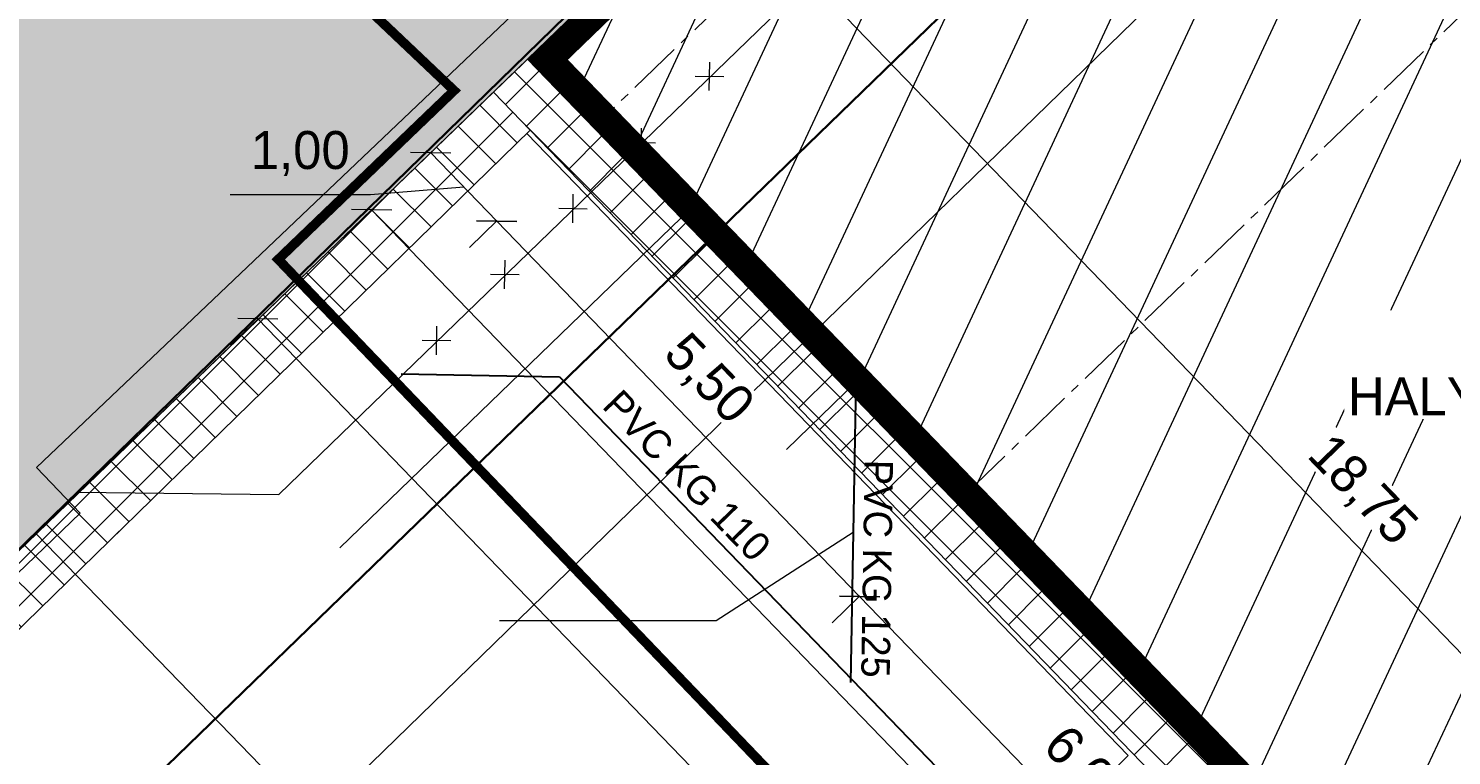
# Model space of a CAD drawing. Header units: millimetres. Extents: x -527259 to -526551, y -1129736 to -1129000.
# Tile 191 of 213: x -526853 to -526838, y -1129594 to -1129586. Entities that reach past the tile are written whole.
import ezdxf

# ---------------------------------------------------------------- set-up
doc = ezdxf.new("R2010")
doc.units = ezdxf.units.MM
doc.header["$LTSCALE"] = 12
doc.header["$PDSIZE"] = -4
doc.linetypes.add('ACAD_ISO04W100', pattern=[30, 24, -3, 0, -3])
doc.linetypes.add('C_1', pattern=[0.6, 0.3, -0.3])
for name, color, linetype, lineweight in [('CKKANALIZACE_DESTOVA_PODZ', 4, 'KANALIZACE_DESTOVA_PODZ', 25), ('ISa_destova_kanalizace', 4, 'KANALIZACE_DESTOVA_PODZ', 9), ('ISa_plyn_nadzem', 6, 'PLYN_POTRUBIE_NT_NADZ', 0), ('KN tlusta', 170, 'Continuous', 35), ('koty', 6, 'Continuous', 9), ('Objekt', 230, 'Continuous', 9), ('srafy', 6, 'Continuous', 9), ('tenka', 6, 'Continuous', 9), ('text', 6, 'Continuous', 9), ('tlusta', 7, 'Continuous', 15)]:
    doc.layers.add(name, color=color, linetype=linetype, lineweight=lineweight)
doc.layers.add('netisk', color=30, linetype='Continuous', plot=False)
doc.styles.add('laplan', font='txt', dxfattribs={"height": 0.002})
doc.styles.add('laplan N', font='txt')
doc.linetypes.add('KANALIZACE_DESTOVA_PODZ', pattern='A,35,-15,[102,CADKON.SHX,S=5,R=0,X=0,Y=5],-5,[106,CADKON.SHX,S=5,R=0,X=10,Y=0],30,-15', length=100)
doc.linetypes.add('KANALIZACE_SPLASKOVA_PODZ', pattern='A,35,-15,[102,CADKON.SHX,S=5,R=0,X=0,Y=5],-5,[102,CADKON.SHX,S=5,R=0,X=20,Y=5],30,-15', length=100)
doc.linetypes.add('PLYN_POTRUBIE_NT_NADZ', pattern='A,10,-15,[112,techsoft.shx,S=2.5,R=0,X=0,Y=0],-50,10,-10', length=95)
doc.dimstyles.new('laplan', dxfattribs={"dimscale": 0, "dimtxt": 0.002, "dimasz": 0.0015, "dimexe": 0.002, "dimexo": 0, "dimgap": 0.001, "dimtad": 1, "dimtoh": 1, "dimrnd": 0.05, "dimzin": 1, "dimtxsty": 'laplan', "dimblk": 'OBLIQUE', "dimcen": 0.002, "dimclrd": 256, "dimclre": 256, "dimclrt": 256, "dimadec": 0, "dimazin": 0, "dimtfac": 1, "dimtmove": 1, "dimatfit": 2, "dimfxl": 0.0065, "dimfxlon": 1, "dimtfill": 1, "dimlwd": 13, "dimlwe": -1, "dimarcsym": 0})

# ---------------------------------------------------------------- blocks, each defined once
blk = doc.blocks.new('_OBLIQUE')
at = {"color": 0, "linetype": 'ByBlock'}
blk.add_line((-0.5, -0.5), (0.5, 0.5), dxfattribs=at)
blk = doc.blocks.new('*D106')
at = {"layer": 'Defpoints', "color": 0, "transparency": 16777216}
for p in [(-526847.886, -1129586.538), (-526847.191, -1129587.257), (-526848.212, -1129588.244)]:
    blk.add_point(p, dxfattribs=at)
at = {"layer": 'koty', "transparency": 16777216}
for p, q in [((-526848.903, -1129587.52), (-526849.195, -1129587.803)), ((-526848.208, -1129588.239), (-526848.5, -1129588.522))]:
    blk.add_line(p, q, dxfattribs=at)
at = {"layer": 'koty', "lineweight": 13, "transparency": 16777216}
for p, q in [((-526848.907, -1129587.525), (-526848.212, -1129588.244)), ((-526849.543, -1129587.963), (-526848.56, -1129587.884)), ((-526851.019, -1129587.963), (-526849.543, -1129587.963))]:
    blk.add_line(p, q, dxfattribs=at)
at = {"layer": 'koty', "lineweight": 13, "transparency": 16777216, "xscale": 0.3, "yscale": 0.3, "zscale": 0.3}
for p, rotation in [((-526848.907, -1129587.525), 134.0210125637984), ((-526848.212, -1129588.244), 314.0210125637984)]:
    blk.add_blockref('_OBLIQUE', p, dxfattribs=dict(at, rotation=rotation))
at = {"layer": 'koty', "ltscale": 480, "transparency": 16777216, "insert": (-526850.281, -1129587.533), "char_height": 0.4, "attachment_point": 5, "style": 'laplan'}
blk.add_mtext('1,00', dxfattribs=at)
blk = doc.blocks.new('*D113')
at = {"layer": 'Defpoints', "color": 0, "transparency": 16777216}
for p in [(-526843.369, -1129591.212), (-526839.2, -1129595.526), (-526840.221, -1129596.513)]:
    blk.add_point(p, dxfattribs=at)
at = {"layer": 'koty', "transparency": 16777216}
for p, q in [((-526844.386, -1129592.194), (-526844.678, -1129592.477)), ((-526840.216, -1129596.509), (-526840.508, -1129596.791))]:
    blk.add_line(p, q, dxfattribs=at)
at = {"layer": 'koty', "lineweight": 13, "transparency": 16777216}
blk.add_line((-526844.39, -1129592.199), (-526840.221, -1129596.513), dxfattribs=at)
at = {"layer": 'koty', "lineweight": 13, "transparency": 16777216, "xscale": 0.3, "yscale": 0.3, "zscale": 0.3}
for p, rotation in [((-526844.39, -1129592.199), 134.0210125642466), ((-526840.221, -1129596.513), 314.0210125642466)]:
    blk.add_blockref('_OBLIQUE', p, dxfattribs=dict(at, rotation=rotation))
at = {"layer": 'koty', "ltscale": 480, "transparency": 16777216, "insert": (-526841.996, -1129594.057), "char_height": 0.4, "attachment_point": 5, "rotation": 314.021, "style": 'laplan', "bg_fill": 3, "box_fill_scale": 1.1, "bg_fill_color": 256, "bg_fill_true_color": 13158600, "bg_fill_transparency": 0}
blk.add_mtext('6,00', dxfattribs=at)
blk = doc.blocks.new('*D174')
at = {"layer": 'Defpoints', "color": 0, "transparency": 16777216}
for p in [(-526845.931, -1129584.648), (-526846.268, -1129584.974), (-526833.238, -1129598.457)]:
    blk.add_point(p, dxfattribs=at)
at = {"layer": 'text', "transparency": 16777216}
for p, q in [((-526845.935, -1129584.653), (-526845.643, -1129584.37)), ((-526832.906, -1129598.135), (-526832.613, -1129597.853))]:
    blk.add_line(p, q, dxfattribs=at)
at = {"layer": 'text', "lineweight": 13, "transparency": 16777216}
blk.add_line((-526832.901, -1129598.131), (-526845.931, -1129584.648), dxfattribs=at)
at = {"layer": 'text', "lineweight": 13, "transparency": 16777216, "xscale": 0.3, "yscale": 0.3, "zscale": 0.3}
for p, rotation in [((-526845.931, -1129584.648), 134.021012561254), ((-526832.901, -1129598.131), 314.021012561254)]:
    blk.add_blockref('_OBLIQUE', p, dxfattribs=dict(at, rotation=rotation))
at = {"layer": 'text', "ltscale": 480, "transparency": 16777216, "insert": (-526839.107, -1129591.091), "char_height": 0.4, "attachment_point": 5, "rotation": 314.021, "style": 'laplan', "bg_fill": 3, "box_fill_scale": 1.1, "bg_fill_color": 256, "bg_fill_true_color": 13158600, "bg_fill_transparency": 0}
blk.add_mtext('18,75', dxfattribs=at)
blk = doc.blocks.new('*D181')
at = {"layer": 'Defpoints', "color": 0, "transparency": 16777216}
for p in [(-526847.191, -1129587.257), (-526843.369, -1129591.212), (-526844.39, -1129592.199)]:
    blk.add_point(p, dxfattribs=at)
at = {"layer": 'koty', "transparency": 16777216}
for p, q in [((-526848.208, -1129588.239), (-526848.5, -1129588.522)), ((-526844.386, -1129592.194), (-526844.678, -1129592.477))]:
    blk.add_line(p, q, dxfattribs=at)
at = {"layer": 'koty', "lineweight": 13, "transparency": 16777216}
blk.add_line((-526848.212, -1129588.244), (-526844.39, -1129592.199), dxfattribs=at)
at = {"layer": 'koty', "lineweight": 13, "transparency": 16777216, "xscale": 0.3, "yscale": 0.3, "zscale": 0.3}
for p, rotation in [((-526848.212, -1129588.244), 134.0210125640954), ((-526844.39, -1129592.199), 314.0210125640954)]:
    blk.add_blockref('_OBLIQUE', p, dxfattribs=dict(at, rotation=rotation))
at = {"layer": 'koty', "ltscale": 480, "transparency": 16777216, "insert": (-526845.992, -1129589.922), "char_height": 0.4, "attachment_point": 5, "rotation": 314.021, "style": 'laplan', "bg_fill": 3, "box_fill_scale": 1.1, "bg_fill_color": 256, "bg_fill_true_color": 13158600, "bg_fill_transparency": 0}
blk.add_mtext('5,50', dxfattribs=at)
blk = doc.blocks.new('*D195')
at = {"layer": 'Defpoints', "color": 0, "transparency": 16777216}
for p in [(-526847.676, -1129586.334), (-526834.646, -1129599.817), (-526836.501, -1129601.61)]:
    blk.add_point(p, dxfattribs=at)
at = {"layer": 'koty', "transparency": 16777216}
for p, q in [((-526849.526, -1129588.122), (-526849.818, -1129588.405)), ((-526836.496, -1129601.605), (-526836.788, -1129601.888))]:
    blk.add_line(p, q, dxfattribs=at)
at = {"layer": 'koty', "lineweight": 13, "transparency": 16777216}
blk.add_line((-526849.53, -1129588.127), (-526836.501, -1129601.61), dxfattribs=at)
at = {"layer": 'koty', "lineweight": 13, "transparency": 16777216, "xscale": 0.3, "yscale": 0.3, "zscale": 0.3}
for p, rotation in [((-526849.53, -1129588.127), 134.0210125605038), ((-526836.501, -1129601.61), 314.0210125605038)]:
    blk.add_blockref('_OBLIQUE', p, dxfattribs=dict(at, rotation=rotation))
at = {"layer": 'koty', "ltscale": 480, "transparency": 16777216, "insert": (-526842.707, -1129594.57), "char_height": 0.4, "attachment_point": 5, "rotation": 314.021, "style": 'laplan', "bg_fill": 3, "box_fill_scale": 1.1, "bg_fill_color": 256, "bg_fill_true_color": 13158600, "bg_fill_transparency": 0}
blk.add_mtext('18,75', dxfattribs=at)
blk = doc.blocks.new('*D216')
at = {"layer": 'Defpoints', "color": 0, "transparency": 16777216}
for p in [(-526847.603, -1129586.255), (-526833.357, -1129600.996), (-526836.482, -1129604.016)]:
    blk.add_point(p, dxfattribs=at)
at = {"layer": 'koty', "transparency": 16777216}
for p, q in [((-526850.723, -1129589.27), (-526851.015, -1129589.552)), ((-526836.477, -1129604.011), (-526836.769, -1129604.294))]:
    blk.add_line(p, q, dxfattribs=at)
at = {"layer": 'koty', "lineweight": 13, "transparency": 16777216}
blk.add_line((-526850.728, -1129589.274), (-526836.482, -1129604.016), dxfattribs=at)
at = {"layer": 'koty', "lineweight": 13, "transparency": 16777216, "xscale": 0.3, "yscale": 0.3, "zscale": 0.3}
for p, rotation in [((-526850.728, -1129589.274), 134.0210125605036), ((-526836.482, -1129604.016), 314.0210125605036)]:
    blk.add_blockref('_OBLIQUE', p, dxfattribs=dict(at, rotation=rotation))
at = {"layer": 'koty', "ltscale": 480, "transparency": 16777216, "insert": (-526844.391, -1129595.213), "char_height": 0.4, "attachment_point": 5, "rotation": 314.021, "style": 'laplan', "bg_fill": 3, "box_fill_scale": 1.1, "bg_fill_color": 256, "bg_fill_true_color": 13158600, "bg_fill_transparency": 0}
blk.add_mtext('20,50', dxfattribs=at)

msp = doc.modelspace()

# ---------------------------------------------------------------- hatches: boundary and pattern name
at = {"layer": 'srafy', "transparency": 33554534}
h = msp.add_hatch(color=251, dxfattribs=at)
h.dxf.hatch_style = 1
h.paths.add_polyline_path([(-526833.93, -1129576.743), (-526825.02, -1129568.073), (-526826.96, -1129566.083), (-526813.94, -1129553.403), (-526826.96, -1129540.013), (-526859.51, -1129571.683), (-526864.3, -1129568.293), (-526874.33, -1129578.043), (-526870.32, -1129582.223), (-526874.78, -1129586.563), (-526866.88, -1129594.753), (-526870.34, -1129598.113), (-526865.282, -1129603.349), (-526855.362, -1129593.762), (-526840.12, -1129579.033), (-526838.21, -1129580.943), (-526837.83, -1129580.603), (-526831.285, -1129587.878), (-526829.093, -1129590.315), (-526824.243, -1129595.705), (-526821.61, -1129598.633), (-526821.234, -1129598.294), (-526817.65, -1129594.793), (-526820.29, -1129591.863)])
at = {"layer": 'srafy', "transparency": 33554610}
h = msp.add_hatch(dxfattribs=at)
h.set_pattern_fill('ANSI31', color=230, scale=0.25, angle=20)
h.set_pattern_definition([(65, (132287.3527, 10368.7225), (-0.71938180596, 0.33545324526), [])])
h.paths.add_polyline_path([(-526838.21, -1129580.943), (-526837.83, -1129580.603), (-526827.102, -1129592.527), (-526833.238, -1129598.457), (-526832.034, -1129599.703), (-526833.646, -1129601.273), (-526847.886, -1129586.538), (-526840.12, -1129579.033)])
h = msp.add_hatch(dxfattribs=at)
h.set_pattern_fill('ANSI37', color=251, scale=0.1)
h.set_pattern_definition([(45, (132287.35266, 10368.7225), (-0.22450640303, 0.22450640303), []), (135, (132287.35266, 10368.7225), (-0.22450640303, -0.22450640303), [])])
h.paths.add_polyline_path([(-526847.859, -1129587.286), (-526848.246, -1129586.885), (-526865.282, -1129603.349), (-526864.813, -1129603.835)])

# ---------------------------------------------------------------- linework, layer by layer
at = {"layer": 'CKKANALIZACE_DESTOVA_PODZ', "lineweight": 30, "ltscale": 0.002}
msp.add_lwpolyline([(-526849.218, -1129589.853), (-526847.552, -1129589.886)], dxfattribs=at)
at = {"layer": 'ISa_destova_kanalizace', "color": 1, "ltscale": 0.002}
for points in [[(-526846.692, -1129587.567), (-526846.687, -1129587.267)], [(-526846.84, -1129587.414), (-526846.54, -1129587.419)], [(-526847.411, -1129588.262), (-526847.406, -1129587.962)], [(-526847.558, -1129588.109), (-526847.258, -1129588.114)], [(-526848.129, -1129588.957), (-526848.124, -1129588.657)], [(-526848.277, -1129588.804), (-526847.977, -1129588.809)], [(-526848.848, -1129589.652), (-526848.843, -1129589.352)], [(-526848.996, -1129589.499), (-526848.696, -1129589.504)]]:
    msp.add_lwpolyline(points, dxfattribs=at)
at = {"layer": 'KN tlusta'}
msp.add_lwpolyline([(-526874.33, -1129578.043), (-526870.32, -1129582.223), (-526874.78, -1129586.563), (-526866.88, -1129594.753), (-526870.34, -1129598.113), (-526865.24, -1129603.393), (-526840.13, -1129578.913), (-526838.18, -1129580.883)], dxfattribs=at)
at = {"layer": 'netisk'}
msp.add_line((-526847.886, -1129586.538), (-526834.856, -1129600.021), dxfattribs=at)
at = {"layer": 'Objekt'}
msp.add_line((-526852.224, -1129591.547), (-526852.188, -1129591.512), dxfattribs=at)
at = {"layer": 'Objekt', "const_width": 0.3}
msp.add_lwpolyline([(-526847.674, -1129586.541), (-526840.122, -1129579.243), (-526838.216, -1129581.149), (-526837.841, -1129580.814), (-526827.311, -1129592.52), (-526834.853, -1129599.808)], close=True, dxfattribs=at)
at = {"layer": 'Objekt'}
msp.add_lwpolyline([(-526847.886, -1129586.538), (-526840.12, -1129579.033), (-526838.21, -1129580.943), (-526837.83, -1129580.603), (-526827.102, -1129592.527), (-526833.238, -1129598.457), (-526832.034, -1129599.703), (-526833.64, -1129601.279)], close=True, dxfattribs=at)
for points in [[(-526841.56, -1129593.875), (-526847.894, -1129587.321)], [(-526833.146, -1129602.509), (-526847.858, -1129587.286)]]:
    msp.add_lwpolyline(points, dxfattribs=at)
at = {"layer": 'tenka'}
msp.add_line((-526847.858, -1129587.286), (-526865.683, -1129604.684), dxfattribs=at)
at = {"layer": 'tlusta', "linetype": 'ACAD_ISO04W100', "ltscale": 0.002}
for p, q in [((-526839.413, -1129579.74), (-526847.191, -1129587.257)), ((-526835.301, -1129583.414), (-526843.369, -1129591.212)), ((-526847.681, -1129586.34), (-526834.651, -1129599.822))]:
    msp.add_line(p, q, dxfattribs=at)
at = {"layer": 'tlusta'}
msp.add_line((-526847.886, -1129586.538), (-526865.282, -1129603.349), dxfattribs=at)

# ---------------------------------------------------------------- dimensions: what is measured, and where the dimension line sits
at = {"layer": 'koty'}
dim = msp.add_linear_dim(base=(-526848.212, -1129588.244), p1=(-526847.886, -1129586.538), p2=(-526847.191, -1129587.257), angle=314.021, dimstyle='laplan', override={"dimscale": 0, "dimtfill": 0}, dxfattribs=at)
dim.commit()
dim.dimension.update_dxf_attribs({"geometry": '*D106', "text_midpoint": (-526849.743, -1129587.963), "dimtype": 161})

# ---------------------------------------------------------------- next in the draw order: texts
at = {"layer": 'text', "insert": (-526839.245, -1129589.224), "char_height": 0.4, "width": 4.56759, "attachment_point": 1, "style": 'laplan', "bg_fill": 3, "box_fill_scale": 1.1, "bg_fill_color": 256, "bg_fill_transparency": 0}
msp.add_mtext('\\pi2.27293;PŘÍSTAVBA HALY', dxfattribs=at)

# ---------------------------------------------------------------- next in the draw order: texts
at = {"layer": 'text', "insert": (-526838.33, -1129588.511), "char_height": 0.6, "width": 2.57861, "attachment_point": 1, "style": 'laplan', "bg_fill": 3, "box_fill_scale": 1.1, "bg_fill_color": 256, "bg_fill_transparency": 0}
msp.add_mtext('\\pi1.28403;SO.01', dxfattribs=at)

# ---------------------------------------------------------------- next in the draw order: hatches: boundary and pattern name
at = {"layer": 'srafy', "transparency": 33554610}
h = msp.add_hatch(dxfattribs=at)
h.set_pattern_fill('ANSI37', color=230, scale=0.1)
h.set_pattern_definition([(45, (-526847.89838, -1129587.24488), (-0.2245064, 0.2245064), []), (135, (-526847.89838, -1129587.24488), (-0.2245064, -0.2245064), [])])
h.paths.add_polyline_path([(-526833.146, -1129602.509), (-526848.246, -1129586.885), (-526847.886, -1129586.538), (-526833.64, -1129601.279), (-526832.034, -1129599.703), (-526833.238, -1129598.457), (-526827.102, -1129592.527), (-526826.768, -1129592.899), (-526832.531, -1129598.469), (-526830.814, -1129600.246)])

# ---------------------------------------------------------------- next in the draw order: dimensions: what is measured, and where the dimension line sits
at = {"layer": 'koty'}
dim = msp.add_linear_dim(base=(-526840.221, -1129596.513), p1=(-526843.369, -1129591.212), p2=(-526839.2, -1129595.526), angle=134.021, dimstyle='laplan', override={"dimscale": 0}, dxfattribs=at)
dim.commit()
dim.dimension.update_dxf_attribs({"geometry": '*D113', "text_midpoint": (-526841.996, -1129594.057)})

# ---------------------------------------------------------------- next in the draw order: linework, layer by layer
at = {"layer": 'ISa_destova_kanalizace', "color": 251, "ltscale": 0.002}
msp.add_line((-526807.549, -1129553.099), (-526861.788, -1129605.876), dxfattribs=at)
at = {"layer": 'ISa_plyn_nadzem', "ltscale": 0.002}
msp.add_lwpolyline([(-526865.19, -1129603.445), (-526852.6, -1129591.323), (-526853.059, -1129590.841), (-526832.296, -1129571.086)], dxfattribs=at)

# ---------------------------------------------------------------- next in the draw order: dimensions: what is measured, and where the dimension line sits
at = {"layer": 'text'}
dim = msp.add_aligned_dim(p1=(-526833.238, -1129598.457), p2=(-526846.268, -1129584.974), distance=-0.469, dimstyle='laplan', override={"dimscale": 0}, dxfattribs=at)
dim.commit()
dim.dimension.update_dxf_attribs({"geometry": '*D174', "text_midpoint": (-526839.107, -1129591.091)})

# ---------------------------------------------------------------- next in the draw order: linework, layer by layer
at = {"layer": 'ISa_destova_kanalizace', "color": 251, "linetype": 'KANALIZACE_SPLASKOVA_PODZ', "ltscale": 0.002}
msp.add_line((-526853.064, -1129591.541), (-526836.394, -1129608.724), dxfattribs=at)
at = {"layer": 'ISa_destova_kanalizace', "ltscale": 0.002}
msp.add_lwpolyline([(-526852.628, -1129591.1), (-526850.507, -1129591.124), (-526840.855, -1129581.775)], dxfattribs=at)
at = {"layer": 'ISa_destova_kanalizace', "color": 1, "ltscale": 0.002}
for points in [[(-526845.973, -1129586.87), (-526845.968, -1129586.57)], [(-526846.121, -1129586.718), (-526845.821, -1129586.723)]]:
    msp.add_lwpolyline(points, dxfattribs=at)
at = {"layer": 'Objekt', "linetype": 'C_1', "ltscale": 0.2, "const_width": 0.1}
msp.add_lwpolyline([(-526850.513, -1129588.648), (-526843.524, -1129595.938), (-526853.859, -1129605.888), (-526844.145, -1129606.133), (-526838.535, -1129600.636), (-526834.742, -1129604.483), (-526831.691, -1129601.556), (-526828.695, -1129604.604), (-526822.198, -1129598.305), (-526821.527, -1129598.972), (-526817.278, -1129594.724), (-526833.646, -1129576.775), (-526830.183, -1129573.343), (-526834.193, -1129569.06), (-526850.599, -1129585.031), (-526848.661, -1129586.869)], close=True, dxfattribs=at)
at = {"layer": 'text'}
msp.add_line((-526840.12, -1129579.033), (-526853.064, -1129591.541), dxfattribs=at)

# ---------------------------------------------------------------- next in the draw order: dimensions: what is measured, and where the dimension line sits
at = {"layer": 'koty'}
dim = msp.add_linear_dim(base=(-526844.39, -1129592.199), p1=(-526847.191, -1129587.257), p2=(-526843.369, -1129591.212), angle=134.021, dimstyle='laplan', override={"dimscale": 0}, dxfattribs=at)
dim.commit()
dim.dimension.update_dxf_attribs({"geometry": '*D181', "text_midpoint": (-526845.992, -1129589.922)})

# ---------------------------------------------------------------- next in the draw order: linework, layer by layer
at = {"layer": 'KN tlusta'}
msp.add_lwpolyline([(-526838.18, -1129580.883), (-526864.51, -1129606.413), (-526867.2, -1129604.563), (-526871.37, -1129600.233), (-526871.86, -1129599.323), (-526875.68, -1129587.853), (-526877.78, -1129581.503), (-526874.33, -1129578.043)], dxfattribs=at)
at = {"layer": 'koty'}
msp.add_line((-526849.863, -1129591.687), (-526846.268, -1129588.212), dxfattribs=at)
at = {"layer": 'srafy', "color": 251, "transparency": 33554610}
msp.add_line((-526847.858, -1129587.286), (-526848.246, -1129586.885), dxfattribs=at)

# ---------------------------------------------------------------- next in the draw order: dimensions: what is measured, and where the dimension line sits
at = {"layer": 'koty'}
dim = msp.add_aligned_dim(p1=(-526847.676, -1129586.334), p2=(-526834.646, -1129599.817), distance=-2.58, dimstyle='laplan', override={"dimscale": 0}, dxfattribs=at)
dim.commit()
dim.dimension.update_dxf_attribs({"geometry": '*D195', "text_midpoint": (-526842.707, -1129594.57)})

# ---------------------------------------------------------------- next in the draw order: dimensions: what is measured, and where the dimension line sits
dim = msp.add_linear_dim(base=(-526836.482, -1129604.016), p1=(-526847.603, -1129586.255), p2=(-526833.357, -1129600.996), angle=314.021, dimstyle='laplan', override={"dimscale": 0}, dxfattribs=at)
dim.commit()
dim.dimension.update_dxf_attribs({"geometry": '*D216', "text_midpoint": (-526844.7, -1129595.511), "dimtype": 161})

# ---------------------------------------------------------------- next in the draw order: linework, layer by layer
at = {"layer": 'CKKANALIZACE_DESTOVA_PODZ', "lineweight": 30, "ltscale": 0.002}
for points in [[(-526847.552, -1129589.886), (-526842.482, -1129595.135), (-526834.756, -1129603.132)], [(-526844.429, -1129589.94), (-526844.484, -1129593.106)]]:
    msp.add_lwpolyline(points, dxfattribs=at)
at = {"layer": 'netisk', "ltscale": 480}
msp.add_lwpolyline([(-526838.154, -1129596.392), (-526844.429, -1129589.94), (-526845.16, -1129590.651)], dxfattribs=at)
at = {"layer": 'Objekt'}
msp.add_line((-526841.56, -1129593.875), (-526847.952, -1129600.267), dxfattribs=at)
at = {"layer": 'tenka'}
msp.add_lwpolyline([(-526848.184, -1129592.451), (-526845.899, -1129592.451), (-526844.457, -1129591.523)], dxfattribs=at)

# ---------------------------------------------------------------- next in the draw order: texts
at = {"layer": 'CKKANALIZACE_DESTOVA_PODZ', "lineweight": 30, "ltscale": 0.002, "char_height": 0.3, "attachment_point": 1, "style": 'laplan N'}
for s, insert, rotation in [('PVC KG 110', (-526846.898, -1129589.995), 314.115), ('PVC KG 125', (-526844.037, -1129590.761), 269.1104)]:
    msp.add_mtext_dynamic_manual_height_columns(s, width=2.40815, gutter_width=2, heights=[0.436], dxfattribs=dict(at, insert=insert, rotation=rotation))

doc.saveas('drawing.dxf')
